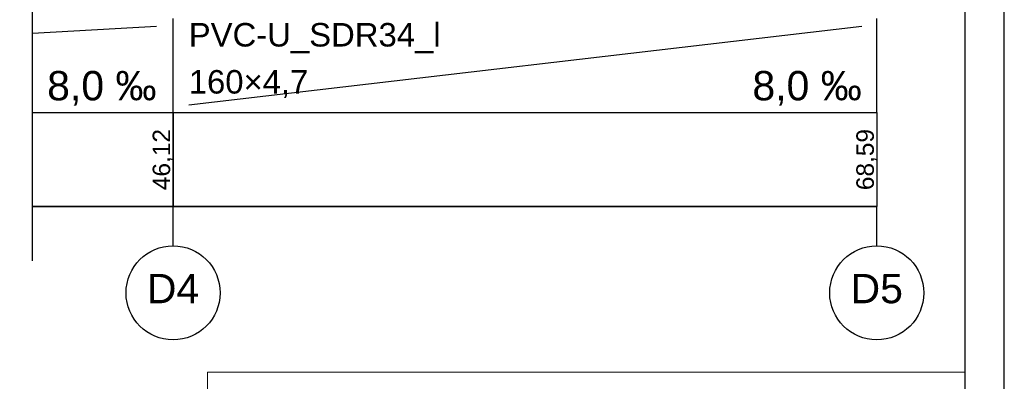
# Model space of a CAD drawing. Header units: inches. Extents: x -4.9 to 51.6, y -38.3 to 13.
# Tile 8 of 10: x 39 to 51.6, y -29.2 to -24.6. Entities that reach past the tile are written whole.
import ezdxf
from ezdxf.lldxf.tags import DXFTag

# ---------------------------------------------------------------- set-up
doc = ezdxf.new("R2010")
doc.units = ezdxf.units.IN
doc.header["$MEASUREMENT"] = 0
doc.layers.add('IS_Tabelka_profilu', color=7, linetype='SOLID')
doc.layers.add('IS_Tabelka_profilu_-_opisy', color=7, linetype='SOLID')
doc.layers.add('wymiar', color=7, linetype='Continuous', lineweight=13)
tags = doc.linetypes.add('DASH', pattern=[15, 10, -5]).pattern_tags.tags
tags[6:7] = [DXFTag(74, 4), DXFTag(75, 0), DXFTag(340, '0'), DXFTag(46, 0.0), DXFTag(50, 0.0), DXFTag(44, 0.0), DXFTag(45, 0.0)]
tags[4:5] = [DXFTag(74, 4), DXFTag(75, 0), DXFTag(340, '0'), DXFTag(46, 0.0), DXFTag(50, 0.0), DXFTag(44, 0.0), DXFTag(45, 0.0)]
tags = doc.linetypes.add('SOLID', pattern=[10, 10, 0]).pattern_tags.tags
tags[6:7] = [DXFTag(74, 4), DXFTag(75, 0), DXFTag(340, '0'), DXFTag(46, 0.0), DXFTag(50, 0.0), DXFTag(44, 0.0), DXFTag(45, 0.0)]
tags[4:5] = [DXFTag(74, 4), DXFTag(75, 0), DXFTag(340, '0'), DXFTag(46, 0.0), DXFTag(50, 0.0), DXFTag(44, 0.0), DXFTag(45, 0.0)]

msp = doc.modelspace()

# ---------------------------------------------------------------- linework, layer by layer
at = {"linetype": 'DASH', "ltscale": 0.1}
msp.add_line((39.181, -27.631), (39.181, -10.259), dxfattribs=at)
msp.add_lwpolyline([(9.581, -8.592), (9.581, -38.292), (51.581, -38.292), (51.581, -8.592), (9.581, -8.592)])
msp.add_lwpolyline([(10.081, -9.092), (10.081, -37.792), (51.081, -37.792), (51.081, -9.092)], close=True)
at = {"layer": 'IS_Tabelka_profilu', "ltscale": 0.01}
for points in [[(40.973, -25.74), (40.973, -24.54)], [(49.953, -25.74), (49.953, -24.54)], [(39.181, -25.74), (40.973, -25.74)], [(39.181, -25.74), (40.973, -25.74), (40.973, -26.94)], [(49.953, -26.94), (40.973, -26.94), (40.973, -25.74), (49.953, -25.74), (49.953, -26.94)], [(40.973, -25.74), (49.953, -25.74)], [(40.973, -26.94), (39.181, -26.94)], [(39.181, -26.94), (40.973, -26.94)], [(40.973, -26.94), (49.953, -26.94)]]:
    msp.add_lwpolyline(points, dxfattribs=at)
at = {"layer": 'IS_Tabelka_profilu_-_opisy', "ltscale": 0.01}
for points in [[(39.181, -24.727), (40.761, -24.64)], [(41.173, -25.64), (49.761, -24.64)], [(40.973, -27.44), (40.973, -26.94)], [(49.953, -27.44), (49.953, -26.94)]]:
    msp.add_lwpolyline(points, dxfattribs=at)
for centre in [(40.973, -28.04), (49.953, -28.04)]:
    msp.add_ellipse(centre, major_axis=(0.6, 0), ratio=1, dxfattribs=at)
at = {"layer": 'wymiar', "color": 0}
for p, q in [((41.414, -29.052), (51.081, -29.052)), ((41.414, -37.792), (41.414, -29.052))]:
    msp.add_line(p, q, dxfattribs=at)

# ---------------------------------------------------------------- texts
at = {"layer": 'IS_Tabelka_profilu_-_opisy', "ltscale": 0.01}
for s, insert, char_height, attachment_point in [('\\fArial|b0|i0;PVC-U_SDR34_l', (41.173, -24.598), 0.3, 1), ('\\fArial|b0|i0;160×4,7', (41.173, -25.198), 0.3, 1), ('\\fArial|b0|i0;8,0 ‰', (40.761, -25.654), 0.3744, 9), ('\\fArial|b0|i0;8,0 ‰', (49.761, -25.654), 0.3744, 9), ('\\fArial|b0|i0;D4', (40.973, -27.798), 0.3744, 2), ('\\fArial|b0|i0;D5', (49.953, -27.798), 0.3744, 2)]:
    msp.add_mtext(s, dxfattribs=dict(at, insert=insert, char_height=char_height, attachment_point=attachment_point))
at = {"layer": 'IS_Tabelka_profilu_-_opisy', "ltscale": 0.01, "char_height": 0.2232, "attachment_point": 8, "rotation": 90}
for s, insert in [('\\fArial|b0|i0;46,12', (40.977, -26.34)), ('\\fArial|b0|i0;68,59', (49.957, -26.34))]:
    msp.add_mtext(s, dxfattribs=dict(at, insert=insert))

doc.saveas('drawing.dxf')
